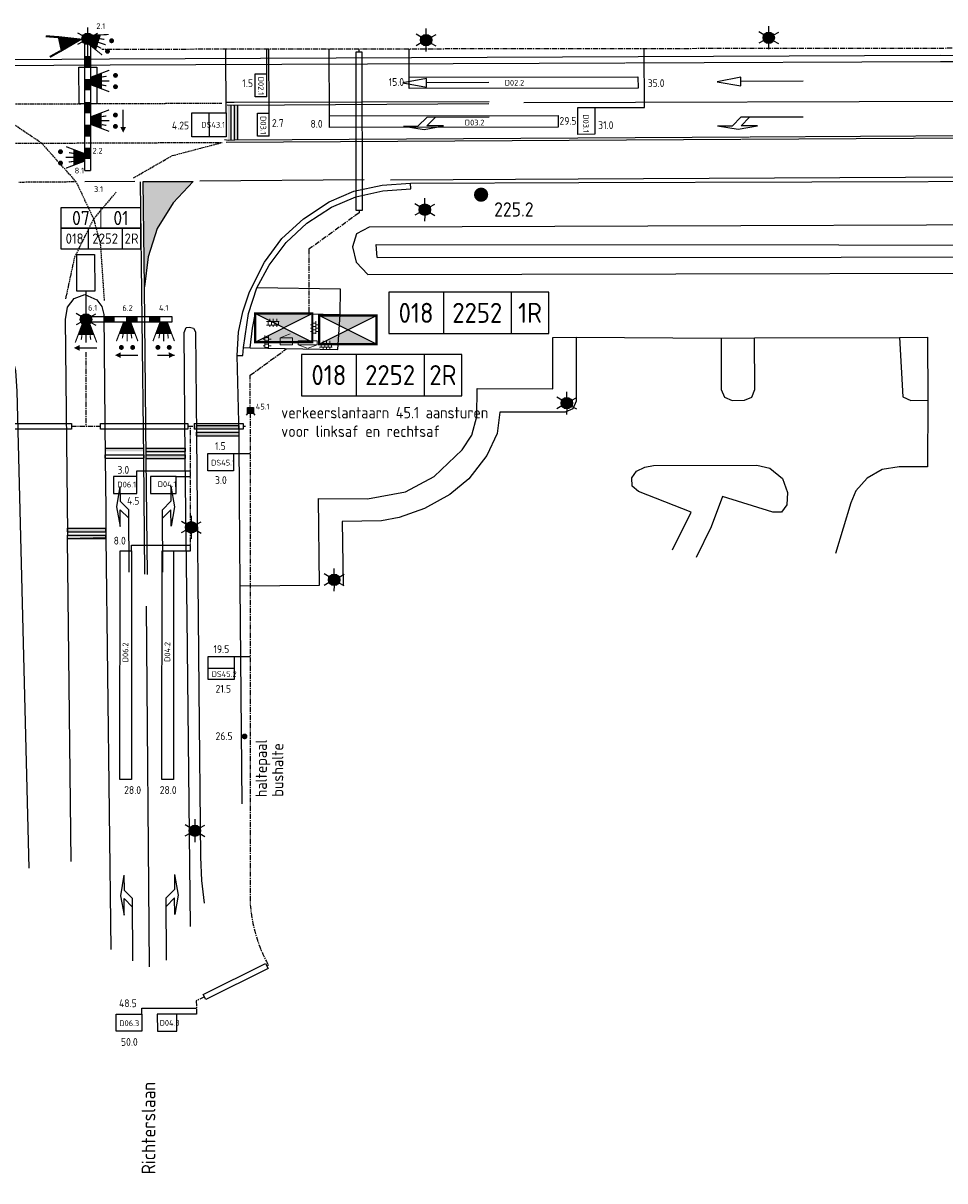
# Model space of a CAD drawing. Extents: x -244 to 1570, y 362 to 1124.
# Tile 5 of 10: x 589 to 750, y 597 to 799. Entities that reach past the tile are written whole.
import ezdxf
from ezdxf.enums import TextEntityAlignment as Align

# ---------------------------------------------------------------- set-up
doc = ezdxf.new("R2010")
doc.units = 0
doc.header["$LTSCALE"] = 0.09
doc.header["$MEASUREMENT"] = 0
for name, pattern in [('VERFSTIP', [4, 3, -1]), ('VRI', [16, 10, -2, 2, -2]), ('W41BN$0$BLOKMARK', [1000.1, 1000, -0.1]), ('W41BN$0$DRIEH-MARK', [1000.1, 1000, -0.1]), ('W41BN$0$PUNTSTUK', [1000.1, 1000, -0.1]), ('W41BN$0$VERFLIJN', [1000.1, 1000, -0.1]), ('W41BN$0$VERFSTIP', [4, 3, -1])]:
    doc.linetypes.add(name, pattern=pattern)
doc.layers.get('0').update_dxf_attribs({"linetype": 'CONTINUOUS'})
for name, color, linetype, lineweight in [('as-bs-kilometr', 7, 'CONTINUOUS', 18), ('to-xx-t25_1', 7, 'CONTINUOUS', 25), ('VRI-MEUBILAIR', 7, 'CONTINUOUS', 18)]:
    doc.layers.add(name, color=color, linetype=linetype, lineweight=lineweight)
for name, color, linetype in [('kl-bs-ovkast', 12, 'CONTINUOUS'), ('kl-bs-vrikabel', 30, 'VRI'), ('kl-bs-vrikast', 34, 'CONTINUOUS'), ('kl-bs-vrilus', 34, 'CONTINUOUS'), ('kl-bs-vrimast', 34, 'CONTINUOUS'), ('kl-bs-vrimeubilair', 34, 'CONTINUOUS'), ('kl-bs-vrimntlbuis', 34, 'CONTINUOUS'), ('VRI-VLOERSCHILDERING', 7, 'CONTINUOUS')]:
    doc.layers.add(name, color=color, linetype=linetype)
doc.styles.add('ISO25', font='ISO.shx', dxfattribs={"height": 2})
doc.styles.add('rtw_iso', font='isocp2.shx')

# ---------------------------------------------------------------- blocks, each defined once
blk = doc.blocks.new('DUBBELROOD')
h = blk.add_hatch(color=256)
edge = h.paths.add_edge_path()
edge.add_arc((-0.4, -0.34), 0.216, 0, 360)
h = blk.add_hatch(color=256)
edge = h.paths.add_edge_path()
edge.add_arc((-0.4, -1.33), 0.216, 0, 360)
blk = doc.blocks.new('300')
at = {"flags": 128}
blk.add_lwpolyline([(0, 0, 0.75, 1.5, 0), (0, -1, 1.5, 1.5, 0)], format="xyseb", dxfattribs=at)
at = {"const_width": 0.1, "flags": 128}
for points in [[(-0.69, -0.98), (-0.94, -1.64)], [(-0.35, -1), (-0.42, -1.39)], [(0, -1), (0, -1.66)], [(0.35, -1), (0.41, -1.4)], [(0.69, -0.98), (0.94, -1.64)]]:
    blk.add_lwpolyline(points, dxfattribs=at)
blk = doc.blocks.new('UITH7_5')
at = {"color": 7}
for p, q in [((0.5, 0.25), (0.27, 0.25)), ((0.5, 0.25), (7.5, 0.25)), ((7.5, 0.25), (7.5, -0.25)), ((0.5, -0.25), (0.27, -0.25)), ((7.5, -0.25), (0.5, -0.25))]:
    blk.add_line(p, q, dxfattribs=at)
blk.add_circle((0, 0), 0.375, dxfattribs=at)
for points in [[(1.5, -0.25), (2.5, -0.25), (1.5, 0.25), (2.5, 0.25)], [(3.5, -0.25), (4.5, -0.25), (3.5, 0.25), (4.5, 0.25)], [(5.5, -0.25), (6.5, -0.25), (5.5, 0.25), (6.5, 0.25)]]:
    blk.add_solid(points, dxfattribs=at)
blk = doc.blocks.new('UITH11_5')
at = {"color": 7}
for p, q in [((908.89, 196.15), (908.89, 196.38)), ((909.39, 196.15), (909.39, 196.38)), ((908.89, 185.15), (908.89, 196.15)), ((909.39, 196.15), (909.39, 185.15)), ((908.89, 188.15), (908.89, 189.15)), ((909.39, 189.15), (909.39, 188.15)), ((909.39, 188.15), (908.89, 188.15)), ((908.89, 185.15), (909.39, 185.15))]:
    blk.add_line(p, q, dxfattribs=at)
blk.add_circle((909.14, 196.65), 0.375, dxfattribs=at)
for points in [[(908.89, 195.15), (908.89, 194.15), (909.39, 195.15), (909.39, 194.15)], [(908.89, 193.15), (908.89, 192.15), (909.39, 193.15), (909.39, 192.15)], [(908.89, 191.15), (908.89, 190.15), (909.39, 191.15), (909.39, 190.15)], [(908.89, 189.15), (908.89, 188.15), (909.39, 189.15), (909.39, 188.15)], [(908.89, 187.15), (908.89, 186.15), (909.39, 187.15), (909.39, 186.15)]]:
    blk.add_solid(points, dxfattribs=at)
blk = doc.blocks.new('BUS')
at = {"layer": 'kl-bs-vrimeubilair'}
for p, q in [((0.7, 0.35), (0.9, 0.5)), ((0.9, 0), (0.7, 0)), ((0.7, -0.35), (0.9, -0.5))]:
    blk.add_line(p, q, dxfattribs=at)
blk.add_lwpolyline([(0, 0.35), (0.7, 0.35), (0.7, -0.35), (0, -0.35)], close=True, dxfattribs=at)
blk.add_solid([(0, 0.35), (0.7, 0.35), (0, -0.35), (0.7, -0.35)], dxfattribs=at)
blk = doc.blocks.new('*X8')
at = {"color": 0}
for p, q in [((237869.038, 446964), (237869.927, 446964)), ((237869.038, 446963.76), (237869.927, 446963.76)), ((237869.16, 446963.76), (237869.16, 446964)), ((237869.28, 446964), (237869.28, 446964.202)), ((237869.28, 446963.627), (237869.28, 446963.76)), ((237869.4, 446963.76), (237869.4, 446964)), ((237869.52, 446964), (237869.52, 446964.202)), ((237869.52, 446963.627), (237869.52, 446963.76)), ((237869.64, 446963.76), (237869.64, 446964)), ((237869.76, 446964), (237869.76, 446964.202)), ((237869.76, 446963.627), (237869.76, 446963.76)), ((237869.88, 446963.76), (237869.88, 446964))]:
    blk.add_line(p, q, dxfattribs=at)
blk = doc.blocks.new('W41BN$0$PIJLL', base_point=(0, 0, -0.1))
at = {"color": 0}
for p, q in [((5.7, 1.05), (4, 0.75)), ((7.5, 0.75), (5.7, 1.05)), ((0, 0), (5.45, 0)), ((4, 0.75), (5.45, 0.75)), ((5.45, 0.75), (4.7, 0)), ((6.2, 0.75), (5.45, 0)), ((7.5, 0.75), (6.2, 0.75))]:
    blk.add_line(p, q, dxfattribs=at)
blk = doc.blocks.new('W41BN$0$PIJLR', base_point=(0, 0, -0.1))
at = {"color": 0}
for p, q in [((0, 0), (5.45, 0)), ((5.45, -0.75), (4.7, 0)), ((6.2, -0.75), (5.45, 0)), ((4, -0.75), (5.45, -0.75)), ((5.7, -1.05), (4, -0.75)), ((7.5, -0.75), (5.7, -1.05)), ((7.5, -0.75), (6.2, -0.75))]:
    blk.add_line(p, q, dxfattribs=at)
blk = doc.blocks.new('OV-MAST')
at = {"linetype": 'Continuous'}
blk.add_hatch(color=1, dxfattribs=at).paths.add_polyline_path([(897.09, 428.63, 1), (898.09, 428.63, 1)])
at = {"color": 1, "linetype": 'Continuous'}
for p, q in [((897.16, 428.88, 20.22), (896.72, 429.13, 20.22)), ((897.59, 429.13, 20.22), (897.59, 429.63, 20.22)), ((898.02, 428.88, 20.22), (898.46, 429.13, 20.22)), ((897.16, 428.38, 20.22), (896.72, 428.13, 20.22)), ((897.59, 428.13, 20.22), (897.59, 427.63, 20.22)), ((898.02, 428.38, 20.22), (898.46, 428.13, 20.22))]:
    blk.add_line(p, q, dxfattribs=at)
blk.add_circle((897.59, 428.63, 20.22), 0.5, dxfattribs=at)
blk = doc.blocks.new('W41BN$0$PIJL', base_point=(0, 0, -0.1))
at = {"color": 0}
for p, q in [((0, 0), (5.45, 0)), ((7.5, 0), (5.45, 0.375)), ((5.45, 0.375), (5.45, -0.375)), ((5.45, -0.375), (7.5, 0))]:
    blk.add_line(p, q, dxfattribs=at)
blk = doc.blocks.new('ONDERGROND')
blk.add_hatch(color=253).paths.add_polyline_path([(195.24, 56.76), (195.04, 75.2), (203.75, 75.2), (200.27, 71.46), (197.49, 66.97), (195.89, 62.06)])
at = {"layer": 'as-bs-kilometr'}
blk.add_hatch(color=256, dxfattribs=at).paths.add_polyline_path([(252.87, 72.9, 1), (255.37, 72.9, 1)])
at = {"color": 1, "linetype": 'Continuous'}
for p, q in [((185.33, 101.14, -279.46), (185.34, 102.14, -279.46)), ((184.44, 99.65, -279.46), (183.57, 99.16, -279.46)), ((184.46, 100.65, -279.46), (183.6, 101.16, -279.46)), ((186.18, 99.63, -279.46), (187.03, 99.12, -279.46)), ((186.19, 100.63, -279.46), (187.06, 101.12, -279.46)), ((185.3, 99.14, -279.46), (185.29, 98.14, -279.46)), ((185.05, 52.09, -278.6), (185.06, 53.09, -278.6)), ((184.16, 50.6, -278.6), (183.29, 50.12, -278.6)), ((184.18, 51.6, -278.6), (183.32, 52.12, -278.6)), ((185.91, 51.58, -278.6), (186.78, 52.07, -278.6)), ((185.02, 50.09, -278.6), (185.01, 49.09, -278.6)), ((185.89, 50.58, -278.6), (186.75, 50.07, -278.6))]:
    blk.add_line(p, q, dxfattribs=at)
at = {"color": 253}
blk.add_line((232.8, 69.75, 998.15), (232.8, 69.75, 998.15), dxfattribs=at)
for points in [[(-219.66, 93.38, -279.44), (-71.81, 94.75, -279.42), (31.26, 95.56, -279.47), (189.12, 96.66, -279.5), (334.39, 97.29, -279.47), (543.88, 97.08, -279.52), (626.49, 96.73, -279.56)], [(241.75, 74.89, -279.55), (271.19, 75.04, -279.6), (352.71, 75.25, -279.67), (390.46, 75.63, -279.63), (448.49, 77.66, -279.6), (533.29, 80.16, -279.55), (551.21, 80.45, -279.49), (568.66, 80.89, -279.53), (600.37, 81.25, -279.53)], [(211.46, 44.8, -280.02), (211.69, 48.84, -280.05), (212.43, 52.44, -280), (213.6, 55.94, -279.94), (216.23, 61.11, -279.85), (219.3, 65.23, -279.79), (223.05, 68.7, -279.76), (227.55, 71.64, -279.66), (231.89, 73.49, -279.61), (236.83, 74.54, -279.57), (241.75, 74.89, -279.55)], [(214.93, 56.63, -279.83), (217.07, 60.58, -279.74), (220.02, 64.53, -279.67), (223.65, 67.94, -279.64), (227.99, 70.7, -279.54), (232.23, 72.55, -279.51), (236.95, 73.6, -279.47), (241.83, 73.9, -279.44), (241.75, 74.89, -279.55)], [(655.31, 66.87, -280.45), (533.02, 67.5, -280.28), (439.35, 68.22, -280.01), (396.98, 67.81, -280), (234.57, 67.23, -279.99), (232.34, 66.08, -279.94), (231.61, 63.81, -280.13), (232.28, 61.1, -280.12), (234.3, 58.97, -280.02)], [(235.93, 61.89, -281.99), (235.77, 64.2, -281.8), (397.58, 64.05, -282.28), (438.83, 64.06, -282.38), (532.89, 63.72, -282.32), (542.92, 63.5, -282.14), (531.33, 61.89, -282.51)], [(235.93, 61.89, -281.99), (398.21, 62.01, -282.03), (396.5, 24.34, -281.97)], [(234.3, 58.97, -280.02), (395.84, 59.31, -280.59), (394.94, 24.5, -280.75)], [(181.82, 12.78, -279.29), (181.86, 13.69, -279.29), (181.44, 51.07, -279.31), (181.79, 53.26, -279.31), (182.96, 54.77, -279.33), (184.8, 55.47, -279.35), (186.95, 54.53, -279.37), (187.82, 53.35, -279.36), (188.16, 51.96, -279.34), (188.39, 26.81, -279.36), (188.48, 17.89, -279.33), (188.52, 12.97, -279.3)], [(212.56, 46.16, -279.87), (213.43, 52.14, -279.89), (214.93, 56.63, -279.83)], [(213.72, 46.15, -279.83), (229.07, 45.86, -279.63), (229.49, 51.94, -279.63), (229.53, 56.36, -279.72), (214.93, 56.63, -279.83)], [(213.72, 46.15, -279.83), (214.12, 49.56, -279.86), (214.67, 52.23, -279.81), (229.49, 51.94, -279.63)], [(203.28, -55.04, -279.46), (202.7, -1.02, -279.59), (202.39, 26.9, -279.65), (202.17, 48.82, -279.66), (202.56, 49.65, -279.7), (203.16, 49.74, -279.69), (203.85, 49.54, -279.67), (204.18, 48.91, -279.68), (204.35, 30.76, -279.69), (204.76, -13.65, -279.58), (205.07, -42.93, -279.54), (205.21, -46.98, -279.53), (205.69, -50.95, -279.53)], [(212.02, 4.52, -279.81), (225.86, 4.61, -279.5), (225.67, 19.81, -279.39), (234.28, 19.72, -279.3), (240.93, 20.97, -279.27), (245.94, 23.61, -279.31), (250.84, 28.27, -279.33), (252.52, 30.84, -279.33), (253.36, 34.1, -279.32), (253.41, 39.02, -279.33), (266.65, 38.97, -279.46), (266.69, 47.95, -279.36), (270.74, 47.97, -279.52), (296.08, 47.82, -279.48), (301.95, 47.88, -279.48), (327.27, 47.92, -279.48), (332.18, 47.99, -279.49), (332.23, 36.95, -279.58), (332.19, 25.34, -279.57), (327.22, 25.3, -279.59), (324.24, 24.84, -279.61), (321.66, 23.34, -279.62), (319.65, 21.14, -279.63), (318.76, 19, -279.65), (316.08, 10.18, -279.67)], [(270.74, 47.97, -279.52), (270.76, 36.8, -279.65), (270.19, 35.44, -279.66), (268.82, 34.87, -279.64), (257.42, 34.89, -279.42), (256.91, 31.17, -279.43), (255.12, 27.28, -279.44), (251.95, 23.24, -279.43), (248.66, 20.48, -279.41), (244.24, 18.03, -279.44), (239.78, 16.45, -279.44), (236.68, 15.87, -279.42), (229.85, 15.76, -279.47), (230.03, 4.65, -279.67)], [(296.08, 47.82, -279.48), (296.12, 38.86, -279.64), (296.7, 37.51, -279.66), (298.05, 36.92, -279.67), (300.16, 36.95, -279.67), (301.49, 37.5, -279.65), (301.99, 38.83, -279.62), (301.95, 47.88, -279.48)], [(327.27, 47.92, -279.48), (327.86, 37.55, -279.65), (329.25, 36.94, -279.62), (332.23, 36.95, -279.58)], [(211.46, 44.8, -280.02), (212.47, 44.8, -279.86), (212.56, 46.16, -279.87)], [(212.02, 4.52, -279.81), (211.9, 19.91, -279.89), (211.79, 30.8, -279.88), (211.46, 44.8, -280.02)], [(212.56, 46.16, -279.87), (213.72, 46.15, -279.83)], [(287.59, 10.79, -279.44), (290.87, 17.41, -279.44), (281.63, 20.99, -279.62), (280.55, 21.93, -279.64), (280.49, 23.42, -279.64), (281.29, 24.58, -279.62), (282.74, 25.25, -279.6), (284.28, 25.53, -279.58), (302.32, 25.59, -279.55), (304.6, 25.06, -279.6), (306.8, 23.29, -279.61), (307.72, 20.86, -279.63), (307.57, 18.65, -279.65), (306.63, 17.4, -279.63), (305.16, 17.37, -279.59), (296.31, 20.12, -279.44), (294.33, 14.83, -279.45), (291.76, 9.49, -279.43)], [(181.82, 12.78, -279.29), (188.52, 12.97, -279.3)], [(182.42, -43.71, -279.24), (181.82, 12.78, -279.29)], [(188.52, 12.97, -279.3), (189.35, -59.06, -279.22)], [(212.36, -33.61, -279.71), (212.02, 4.52, -279.81)]]:
    blk.add_polyline3d(points, dxfattribs=at)
at = {"color": 253, "linetype": 'W41BN$0$VERFLIJN'}
for points in [[(-219.66, 92.56, -279.39), (-71.91, 93.84, -279.4), (31.31, 94.62, -279.45), (189.25, 95.63, -279.47), (334.46, 96.16, -279.44), (543.91, 96.22, -279.51), (626.6, 95.85, -279.56)], [(255.55, 89.13, -279.28), (210.94, 89, -279.31), (209.67, 88.99, -279.32)], [(255.5, 88.77, -279.28), (210.83, 88.52, -279.32), (209.71, 88.57, -279.32)], [(209.24, 82.53, -279.49), (209.95, 82.44, -279.48), (211.06, 82.49, -279.47), (360.75, 83.4, -279.49), (402.5, 83.97, -279.47)], [(209.56, 82.09, -279.48), (360.03, 82.93, -279.5), (406.6, 83.63, -279.48)], [(238.28, 75.47, -279.63), (271.08, 75.66, -279.59), (352.81, 76.1, -279.65), (390.45, 76.4, -279.61), (448.44, 78.31, -279.59), (533.76, 81.48, -279.51), (551.1, 82.16, -279.49), (564.13, 82.37, -279.51), (600.35, 82.13, -279.51)], [(-219.66, 78.83, -279.4), (-121.93, 76, -279.49), (-105.75, 75.25, -279.54), (-98.33, 74.55, -279.58), (-41.92, 68.04, -279.73), (-32.94, 67.07, -279.74), (-26.68, 66.81, -279.75), (140.37, 68.19, -279.75), (148.52, 67.76, -279.74), (154.21, 65.97, -279.75), (155.25, 65.51, -279.75), (161.82, 61.6, -279.72), (167.29, 55.98, -279.73), (170.97, 49.48, -279.73), (172.7, 42.13, -279.77), (172.92, 38.57, -279.8), (175.01, -44.87, -279.63)], [(195.3, 6.54, -279.68), (195.17, 26.87, -279.71), (194.59, 75.16, -279.53)], [(195.81, 6.49, -279.69), (195.58, 26.8, -279.72), (195.24, 56.76, -279.69)]]:
    blk.add_polyline3d(points, dxfattribs=at)
at = {"color": 253, "linetype": 'W41BN$0$BLOKMARK'}
for points in [[(462.76, 89.35, -279.35), (340.18, 89.2, -279.33), (261.58, 88.98, -279.28)], [(196.15, -62.08, -279.58), (195.59, 0.93, -279.66)]]:
    blk.add_polyline3d(points, dxfattribs=at)
at = {"color": 253, "linetype": 'W41BN$0$VERFSTIP'}
for points in [[(158.99, 88.71, -279.29), (208.77, 88.91, -279.32)], [(188.27, 54.37, -279.59), (187.58, 64.49, -279.58), (186.39, 68.66, -279.56), (183.34, 75.13, -279.51), (177.28, 81.91, -279.46), (171.44, 85.82, -279.36), (164.83, 88.19, -279.3)], [(159, 81.85, -279.45), (177.28, 81.91, -279.46), (208.87, 82.04, -279.48)], [(193.33, 75.83, -279.51), (200.12, 79.73, -279.49), (208.87, 82.04, -279.48)], [(183.34, 75.13, -279.51), (173.26, 75.05, -279.53)], [(181.51, 54.69, -279.57), (183.09, 62.03, -279.58), (186.39, 68.66, -279.56), (190.33, 73.36, -279.53)]]:
    blk.add_polyline3d(points, dxfattribs=at)
at = {"color": 253, "linetype": 'W41BN$0$DRIEH-MARK'}
for points in [[(184.81, 75.18, -279.51), (193.56, 75.25, -279.53)], [(204.91, 75.3, -279.54), (233.65, 75.54, -279.63)]]:
    blk.add_polyline3d(points, dxfattribs=at)
at = {"color": 253, "linetype": 'W41BN$0$PUNTSTUK'}
blk.add_polyline3d([(195.24, 56.76, -279.69), (195.04, 75.2, -279.53), (203.75, 75.2, -279.54), (200.27, 71.46, -279.58), (197.49, 66.97, -279.63), (195.89, 62.06, -279.66), (195.24, 56.76, -279.69)], close=True, dxfattribs=at)
at = {"color": 1, "linetype": 'Continuous'}
for centre in [(185.32, 100.14, -279.46), (185.04, 51.09, -278.6)]:
    blk.add_circle(centre, 1, dxfattribs=at)
at = {"color": 253, "zscale": 2}
for name, p, xscale, yscale, rotation in [('OV-MAST', (-1562.48, -732.17, -319.94), 2.000000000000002, 1.999999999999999, 359.1995546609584), ('OV-MAST', (-1502.56, -731.76, -320.05), 2.000000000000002, 1.999999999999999, 359.1995546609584), ('W41BN$0$PIJL', (255.46, 92.52, -279.34), 1.999999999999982, 2, 180.3471405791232), ('W41BN$0$PIJL', (310.42, 92.75, -279.38), 2.000000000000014, 2, 180.3523544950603), ('W41BN$0$PIJLL', (255.53, 86.47, -279.33), 1.999999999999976, 2, 180.2618271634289), ('W41BN$0$PIJLL', (310.47, 86.47, -279.4), 2.000000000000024, 1.999999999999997, 180.1821860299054), ('OV-MAST', (-1562.7, -761.82, -319.86), 2.000000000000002, 1.999999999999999, 359.1995546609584), ('OV-MAST', (-1537.88, -795.64, -319.66), 2.000000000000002, 1.999999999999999, 359.1995546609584), ('W41BN$0$PIJLL', (192.6, 6.92, -279.62), 1.999999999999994, 2, 90.53570211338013), ('W41BN$0$PIJLR', (198.46, 6.92, -279.74), 1.999999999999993, 2, 90.36243967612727), ('OV-MAST', (-1603.54, -817.35, -319.7), 2.000000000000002, 1.999999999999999, 359.1995546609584), ('OV-MAST', (-1578.56, -826.53, -319.75), 2.000000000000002, 1.999999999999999, 359.1995546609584), ('OV-MAST', (-1602.9, -870.4, -319.69), 2.000000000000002, 1.999999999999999, 359.1995546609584), ('W41BN$0$PIJLL', (193.23, -61.07, -279.52), 2.000000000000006, 2, 90.23243555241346), ('W41BN$0$PIJLR', (199.09, -60.96, -279.62), 2.000000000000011, 1.999999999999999, 90.28148073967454)]:
    blk.add_blockref(name, p, dxfattribs=dict(at, xscale=xscale, yscale=yscale, rotation=rotation))
at = {"layer": 'as-bs-kilometr', "style": 'ISO25'}
blk.add_text('225.2', height=2.5, dxfattribs=at).set_placement((256.4, 68.32, 958.18), align=Align.BOTTOM_LEFT)
blk = doc.blocks.new('VKin-mtr')
at = {"linetype": 'Continuous'}
h = blk.add_hatch(color=0, dxfattribs=at)
h.paths.add_polyline_path([(2.5, 0), (0, 5), (0, -5)])
h.paths.add_polyline_path([(5, 5), (2.5, 0), (5, -5)])
at = {"color": 0, "linetype": 'Continuous'}
for p, q in [((5, -5), (0, 5)), ((5, 5), (0, -5))]:
    blk.add_line(p, q, dxfattribs=at)
at = {"color": 0, "linetype": 'Continuous', "const_width": 0.4}
blk.add_lwpolyline([(5, 5), (5, -5), (0, -5), (0, 5)], close=True, dxfattribs=at)
blk = doc.blocks.new('kastnr')
for p, q in [((-4.44, 0), (-4.44, -7.2)), ((7.41, 0), (7.41, -7.2))]:
    blk.add_line(p, q)
blk.add_lwpolyline([(-14, -7.2), (14, -7.2), (14, 0), (-14, 0)], close=True)
at = {"style": 'rtw_iso'}
for tag, p in [('WEGNR', (-9.22, -3.6)), ('HECTOMETR', (1.48, -3.6)), ('VOLGNR', (10.71, -3.6))]:
    blk.add_attdef(tag, text='', height=3.5, dxfattribs=at).set_placement(p, align=Align.MIDDLE_CENTER)
blk = doc.blocks.new('SOX_135W')
blk.add_line((0, 2.48), (0, 0.96))
blk.add_lwpolyline([(-0.78, 2.48), (-0.78, 5.68), (0.78, 5.68), (0.78, 2.48)], close=True)
blk = doc.blocks.new('alu_10m')
blk.add_hatch(color=256).paths.add_polyline_path([(0.96, 0, 1), (-0.96, 0, 1)])
blk.add_circle((0, 0), 0.958)
blk = doc.blocks.new('ltmastnr')
at = {"lineweight": 18}
blk.add_line((0, 7.2), (0, 3.6), dxfattribs=at)
for p, q in [((-2.22, 3.6), (-2.22, 0)), ((3.71, 3.6), (3.71, 0))]:
    blk.add_line(p, q)
for points in [[(-7, 3.6), (7, 3.6), (7, 7.2), (-7, 7.2)], [(-7, 0), (7, 0), (7, 3.6), (-7, 3.6)]]:
    blk.add_lwpolyline(points, close=True)
at = {"lineweight": 18, "style": 'rtw_iso'}
for tag, p in [('GROEPNR', (-3.5, 5.4)), ('MASTNR', (3.5, 5.4))]:
    blk.add_attdef(tag, text='', height=2.5, dxfattribs=at).set_placement(p, align=Align.MIDDLE_CENTER)
at = {"style": 'rtw_iso'}
for tag, p in [('WEGNR', (-4.61, 1.8)), ('HECTOMETR', (0.74, 1.8)), ('VOLGNR', (5.35, 1.8))]:
    blk.add_attdef(tag, text='', height=1.8, dxfattribs=at).set_placement(p, align=Align.MIDDLE_CENTER)

msp = doc.modelspace()

# ---------------------------------------------------------------- hatches: boundary and pattern name
at = {"layer": 'VRI-VLOERSCHILDERING'}
for points in [[(624.63, 778.48), (625.23, 778.48), (625.23, 784.59), (624.63, 784.59)], [(625.83, 778.54), (626.43, 778.54), (626.43, 784.57), (625.83, 784.58)], [(626.61, 728.6), (626.61, 728), (619.19, 728), (619.19, 728.6)], [(626.61, 727.4), (626.61, 726.8), (619.19, 726.8), (619.19, 727.4)]]:
    msp.add_hatch(color=256, dxfattribs=at).paths.add_polyline_path(points)
h = msp.add_hatch(color=256, dxfattribs=at)
h.paths.add_polyline_path([(603.2, 724.65), (610, 724.65), (610, 724.05), (603.2, 724.05)])
edge = h.paths.add_edge_path(flags=16)
edge.add_line((603.2, 724.05), (603.2, 724.65))
h = msp.add_hatch(color=256, dxfattribs=at)
h.paths.add_polyline_path([(610.41, 724.64), (617.22, 724.64), (617.22, 724.04), (610.41, 724.04)], flags=0)
h.paths.add_polyline_path([(610.41, 724.64), (617.22, 724.64), (617.22, 724.04), (610.41, 724.04)])
h.paths.add_polyline_path([(610.41, 724.64), (617.22, 724.64), (617.22, 724.04), (610.41, 724.04)], flags=16)
h.paths.add_polyline_path([(610.41, 724.64), (617.22, 724.64), (617.22, 724.04), (610.41, 724.04)], flags=0)
h.paths.add_polyline_path([(610.41, 724.64), (617.22, 724.64), (617.22, 724.04), (610.41, 724.04)], flags=0)
h.paths.add_polyline_path([(610.41, 724.64), (617.22, 724.64), (617.22, 724.04), (610.41, 724.04)], flags=0)
h.paths.add_polyline_path([(610.41, 724.64), (617.22, 724.64), (617.22, 724.04), (610.41, 724.04)], flags=0)
edge = h.paths.add_edge_path(flags=0)
edge.add_line((610.41, 724.04), (610.41, 724.64))
h = msp.add_hatch(color=256, dxfattribs=at)
h.paths.add_polyline_path([(603.2, 723.45), (610, 723.45), (610, 722.85), (603.2, 722.85)])
h.paths.add_polyline_path([(603.2, 723.45), (610, 723.45), (610, 722.85), (603.2, 722.85)], flags=0)
h.paths.add_polyline_path([(603.2, 723.45), (610, 723.45), (610, 722.85), (603.2, 722.85)], flags=16)
h.paths.add_polyline_path([(603.2, 723.45), (610, 723.45), (610, 722.85), (603.2, 722.85)], flags=0)
h.paths.add_polyline_path([(603.2, 723.45), (610, 723.45), (610, 722.85), (603.2, 722.85)], flags=0)
h.paths.add_polyline_path([(603.2, 723.45), (610, 723.45), (610, 722.85), (603.2, 722.85)], flags=0)
h.paths.add_polyline_path([(603.2, 723.45), (610, 723.45), (610, 722.85), (603.2, 722.85)], flags=0)
h.paths.add_polyline_path([(603.2, 723.45), (610, 723.45), (610, 722.85), (603.2, 722.85)], flags=0)
edge = h.paths.add_edge_path(flags=0)
edge.add_line((603.2, 722.85), (603.2, 723.45))
h = msp.add_hatch(color=256, dxfattribs=at)
h.paths.add_polyline_path([(610.41, 723.44), (617.22, 723.44), (617.22, 722.84), (610.41, 722.84)], flags=0)
h.paths.add_polyline_path([(610.41, 723.44), (617.22, 723.44), (617.22, 722.84), (610.41, 722.84)])
h.paths.add_polyline_path([(610.41, 723.44), (617.22, 723.44), (617.22, 722.84), (610.41, 722.84)], flags=16)
h.paths.add_polyline_path([(610.41, 723.44), (617.22, 723.44), (617.22, 722.84), (610.41, 722.84)], flags=0)
h.paths.add_polyline_path([(610.41, 723.44), (617.22, 723.44), (617.22, 722.84), (610.41, 722.84)], flags=0)
h.paths.add_polyline_path([(610.41, 723.44), (617.22, 723.44), (617.22, 722.84), (610.41, 722.84)], flags=0)
h.paths.add_polyline_path([(610.41, 723.44), (617.22, 723.44), (617.22, 722.84), (610.41, 722.84)], flags=0)
edge = h.paths.add_edge_path(flags=0)
edge.add_line((610.41, 722.84), (610.41, 723.44))
h = msp.add_hatch(color=256, dxfattribs=at)
h.paths.add_polyline_path([(603.35, 710.02), (603.35, 710.62), (596.65, 710.62), (596.65, 710.02)], flags=0)
h.paths.add_polyline_path([(603.35, 710.02), (603.35, 710.62), (596.65, 710.62), (596.65, 710.02)])
h.paths.add_polyline_path([(603.35, 710.02), (603.35, 710.62), (596.65, 710.62), (596.65, 710.02)], flags=16)
h.paths.add_polyline_path([(603.35, 710.02), (603.35, 710.62), (596.65, 710.62), (596.65, 710.02)], flags=0)
h.paths.add_polyline_path([(603.35, 710.02), (603.35, 710.62), (596.65, 710.62), (596.65, 710.02)], flags=0)
h.paths.add_polyline_path([(603.35, 710.02), (603.35, 710.62), (596.65, 710.62), (596.65, 710.02)], flags=0)
h.paths.add_polyline_path([(603.35, 710.02), (603.35, 710.62), (596.65, 710.62), (596.65, 710.02)], flags=0)
edge = h.paths.add_edge_path(flags=0)
edge.add_line((596.65, 710.02), (596.65, 710.62))
h = msp.add_hatch(color=256, dxfattribs=at)
h.paths.add_polyline_path([(603.35, 708.82), (603.35, 709.42), (596.65, 709.42), (596.65, 708.82)], flags=0)
h.paths.add_polyline_path([(603.35, 708.82), (603.35, 709.42), (596.65, 709.42), (596.65, 708.82)])
h.paths.add_polyline_path([(603.35, 708.82), (603.35, 709.42), (596.65, 709.42), (596.65, 708.82)], flags=16)
h.paths.add_polyline_path([(603.35, 708.82), (603.35, 709.42), (596.65, 709.42), (596.65, 708.82)], flags=0)
h.paths.add_polyline_path([(603.35, 708.82), (603.35, 709.42), (596.65, 709.42), (596.65, 708.82)], flags=0)
h.paths.add_polyline_path([(603.35, 708.82), (603.35, 709.42), (596.65, 709.42), (596.65, 708.82)], flags=0)
h.paths.add_polyline_path([(603.35, 708.82), (603.35, 709.42), (596.65, 709.42), (596.65, 708.82)], flags=0)
edge = h.paths.add_edge_path(flags=0)
edge.add_line((596.65, 708.82), (596.65, 709.42))

# ---------------------------------------------------------------- linework, layer by layer
at = {"layer": 'kl-bs-vrikabel'}
for p, q in [((647.64, 793.92, 998.36), (647.64, 794.38, 998.36)), ((647.63, 765.78, 998.15), (638.84, 759.39, -918.26)), ((647.63, 766.15, 998.36), (647.63, 765.78, 998.36)), ((638.84, 759.39, -918.26), (638.84, 748.07, -918.26)), ((599.83, 741.41, 998.15), (599.83, 728.44, 998.15)), ((628.58, 737.38, 998.15), (634.88, 741.97, -918.26)), ((628.58, 730.85, 998.15), (628.58, 737.38, 998.15)), ((628.58, 730.85, 998.15), (628.58, 713.97, 998.15)), ((618.12, 706.69, 998.15), (618.12, 728.44, 998.15)), ((620.56, 628.69, 998.15), (619.15, 627.99, 998.15)), ((619.15, 627.99, 998.15), (619.2, 625.69, 998.15))]:
    msp.add_line(p, q, dxfattribs=at)
at = {"layer": 'kl-bs-vrikabel', "flags": 128}
for points in [[(1028.92, 794.88), (1004.33, 794.87), (1003.5, 792.94), (1001.98, 796.53), (1001.1, 794.86), (602.65, 794.33)], [(597.3, 728.44), (602.37, 728.44)]]:
    msp.add_lwpolyline(points, dxfattribs=at)
at = {"layer": 'kl-bs-vrikabel'}
for points in [[(617.65, 728.44), (618.75, 728.44)], [(627.37, 728.44), (627.73, 728.44)]]:
    msp.add_lwpolyline(points, dxfattribs=at)
at = {"layer": 'kl-bs-vrikabel', "flags": 128}
msp.add_lwpolyline([(628.58, 713.97), (628.58, 645.06, 0.111479), (631.76, 634.23), (631.49, 634.1)], format="xyb", dxfattribs=at)
at = {"layer": 'kl-bs-vrilus'}
for p, q in [((624.35, 783.25, 998.36), (624.34, 794.36, 998.36)), ((631.47, 790.05, 998.36), (631.46, 794.37, 998.36)), ((631.88, 783.18, 998.36), (631.86, 794.37, 998.36)), ((642.43, 782.71, 998.36), (642.41, 794.38, 998.36)), ((656.39, 789.49, 998.36), (656.39, 794.4, 998.36)), ((629.47, 790.05, 998.36), (631.47, 790.05, 998.36)), ((629.47, 786.05, 998.36), (629.47, 790.05, 998.36)), ((631.47, 786.05, 998.36), (631.47, 790.05, 998.36)), ((631.47, 786.05, 998.36), (629.47, 786.05, 998.36)), ((618.35, 783.23, 998.36), (624.35, 783.25, 998.36)), ((618.37, 779.04, 998.36), (618.35, 783.23, 998.36)), ((624.35, 783.25, 998.36), (624.37, 779.06, 998.36)), ((629.88, 783.18, 998.36), (631.88, 783.18, 998.36)), ((629.88, 779.18, 998.36), (629.88, 783.18, 998.36)), ((631.88, 779.18, 998.36), (631.88, 783.18, 998.36)), ((642.43, 782.71, 998.36), (682.43, 782.76, 998.36)), ((642.43, 780.71, 998.36), (642.43, 782.71, 998.36)), ((682.43, 782.76, 998.36), (682.43, 780.76, 998.36)), ((682.43, 780.76, 998.36), (642.43, 780.71, 998.36)), ((624.37, 779.06, 998.36), (618.37, 779.04, 998.36)), ((631.88, 779.18, 998.36), (629.88, 779.18, 998.36)), ((607.81, 706.69, 998.15), (607.81, 707.68, 998.15)), ((607.81, 707.68, 998.15), (618.12, 707.68, 998.15)), ((615.16, 706.68, 998.15), (618.12, 706.68, 998.15)), ((621.23, 688.17, 998.15), (625.75, 688.18, 998.15)), ((625.75, 688.18, 998.15), (625.76, 684.18, 998.15)), ((621.24, 684.17, 998.15), (621.23, 688.17, 998.15)), ((621.24, 686.17, 998.15), (625.76, 686.18, 998.15)), ((625.76, 684.18, 998.15), (621.24, 684.17, 998.15)), ((619.2, 625.69, 998.15), (615.74, 625.68, 998.15))]:
    msp.add_line(p, q, dxfattribs=at)
for points in [[(688.86, 784.2), (697.5, 784.2), (697.48, 794.45)], [(621.35, 783.24), (621.39, 779.21)], [(625.66, 723.69), (628.58, 723.69)], [(608.75, 719.68), (608.75, 720.68), (618.12, 720.68)], [(615.65, 719.68), (618.12, 719.68)], [(625.75, 688.18), (628.58, 688.18)], [(609.61, 625.69), (609.61, 626.69), (619.18, 626.69)]]:
    msp.add_lwpolyline(points, dxfattribs=at)
for points in [[(656.39, 789.49), (696.39, 789.54), (696.4, 787.54), (656.4, 787.49)], [(685.86, 784.19), (688.86, 784.2), (688.87, 779.5), (685.87, 779.49)], [(621.14, 723.68), (625.66, 723.69), (625.66, 720.66), (621.14, 720.65)], [(604.65, 719.68), (604.65, 716.68), (608.76, 716.68), (608.75, 719.68)], [(611.15, 719.68), (611.15, 716.68), (615.65, 716.68), (615.65, 719.68)], [(605.81, 706.69), (607.81, 706.69), (607.8, 666.69), (605.8, 666.69)], [(613.16, 706.69), (615.16, 706.68), (615.14, 666.68), (613.14, 666.69)], [(605.15, 625.69), (609.61, 625.69), (609.63, 622.69), (605.16, 622.69)], [(615.74, 625.68), (612.33, 625.69), (612.34, 622.69), (615.76, 622.68)]]:
    msp.add_lwpolyline(points, close=True, dxfattribs=at)
at = {"layer": 'kl-bs-vrimeubilair'}
for p, q in [((606.36, 780.78, -918.24), (606.36, 783.78, -918.24)), ((598.76, 742.15, -917.39), (601.76, 742.15, -917.39)), ((605.95, 740.88, -1556.18), (608.95, 740.88, -1556.18)), ((612.35, 740.89, -1556.18), (615.35, 740.89, -1556.18))]:
    msp.add_line(p, q, dxfattribs=at)
at = {"layer": 'kl-bs-vrimeubilair', "elevation": -279.46}
msp.add_lwpolyline([(599.4, 796.18, 0, 2.87, 0), (595.18, 795.28, 2.87, 2.87, 0)], format="xyseb", dxfattribs=at)
at = {"layer": 'kl-bs-vrimeubilair', "const_width": 0.358, "elevation": -279.46}
for points in [[(594.97, 796.48), (592.83, 796.65)], [(595.44, 794.08), (593.53, 793.01)]]:
    msp.add_lwpolyline(points, dxfattribs=at)
at = {"layer": 'kl-bs-vrimeubilair', "flags": 128}
for points, elevation in [([(606.36, 779.78, 0, 1, 0), (606.36, 780.78, 1, 1, 0)], -918.24), ([(597.76, 742.15, 0, 1, 0), (598.76, 742.15, 1, 1, 0)], -917.39), ([(604.95, 740.88, 0, 1, 0), (605.95, 740.88, 1, 1, 0)], -1556.18), ([(615.35, 740.89, 0, 1, 0), (614.35, 740.88, 1, 1, 0)], -1556.18)]:
    msp.add_lwpolyline(points, format="xyseb", dxfattribs=dict(at, elevation=elevation))
at = {"layer": 'kl-bs-vrimeubilair', "linetype": 'Continuous', "const_width": 0.5}
msp.add_lwpolyline([(627.6, 674.48, 1), (627.6, 673.98, 1)], format="xyb", close=True, dxfattribs=at)
at = {"layer": 'kl-bs-vrimntlbuis'}
for p, q in [((602.37, 728.95, 998.15), (617.65, 728.94, 998.15)), ((602.37, 727.95, 998.15), (602.37, 728.95, 998.15)), ((617.65, 728.94, 998.15), (617.65, 727.94, 998.15)), ((618.75, 728.94, 998.15), (618.75, 727.94, 998.15)), ((618.75, 728.94, 998.15), (627.37, 728.94, 998.15)), ((627.37, 728.94, 998.15), (627.37, 727.94, 998.15)), ((617.65, 727.94, 998.15), (602.37, 727.95, 998.15)), ((627.37, 727.94, 998.15), (618.75, 727.94, 998.15))]:
    msp.add_line(p, q, dxfattribs=at)
for points in [[(647.13, 766.15), (647.12, 793.92), (648.12, 793.92), (648.13, 766.15)], [(585.09, 727.94), (585.09, 728.95), (597.3, 728.94), (597.3, 727.94)], [(620.79, 628.22), (620.34, 629.12), (631.28, 634.54), (631.72, 633.64)]]:
    msp.add_lwpolyline(points, close=True, dxfattribs=at)
at = {"layer": 'VRI-MEUBILAIR'}
for p, q in [((633.81, 743.9, 998.06), (635.58, 744.6, 998.06)), ((633.81, 743.9, 998.06), (633.81, 742.67, 998.06)), ((635.98, 743.9, 998.06), (633.81, 743.9, 998.06)), ((635.98, 742.67, 998.06), (635.98, 743.9, 998.06)), ((636.98, 742.67, 998.06), (636.98, 743.37, 998.06)), ((636.98, 743.37, 998.06), (640.28, 743.37, 998.06)), ((640.28, 742.67, 998.06), (640.28, 743.37, 998.06)), ((633.81, 742.67, 998.06), (635.98, 742.67, 998.06)), ((638.52, 742.08, 998.06), (636.98, 742.67, 998.06)), ((636.98, 742.67, 998.06), (640.28, 742.67, 998.06)), ((638.74, 742.08, 998.06), (640.28, 742.67, 998.06))]:
    msp.add_line(p, q, dxfattribs=at)
at = {"layer": 'VRI-VLOERSCHILDERING'}
for p, q in [((625.23, 778.53, 998.37), (625.23, 784.64, 998.37)), ((625.83, 778.54, 998.37), (625.83, 784.58, 998.37)), ((626.43, 778.54, 998.37), (626.43, 784.57, 998.37)), ((619.19, 728.6, -279.69), (625.99, 728.6, -279.69)), ((619.19, 728.6, -279.69), (626.61, 728.6, -279.69)), ((619.19, 728, -279.69), (619.19, 728.6, -279.69)), ((619.19, 728, -279.69), (626.61, 728, -279.69)), ((619.19, 726.8, -279.69), (619.19, 727.4, -279.69)), ((619.19, 727.4, -279.69), (626.61, 727.4, -279.69)), ((619.19, 727.4, -279.69), (625.99, 727.4, -279.69)), ((619.19, 726.8, -279.69), (626.61, 726.8, -279.69)), ((626.61, 728.6, -279.69), (626.61, 728, -279.69)), ((626.61, 727.4, -279.69), (626.61, 726.8, -279.69)), ((603.2, 724.65, -279.36), (610, 724.65, -279.36)), ((610.41, 724.04, -279.72), (610.41, 724.64, -279.72)), ((610.41, 724.04, -279.72), (610.41, 724.64, -279.72)), ((610.41, 724.64, -279.72), (617.22, 724.64, -279.72)), ((617.22, 724.64, -279.72), (617.22, 724.04, -279.72)), ((603.2, 723.45, -279.36), (610, 723.45, -279.36)), ((603.2, 722.85, -279.36), (603.2, 723.45, -279.36)), ((603.2, 722.85, -279.36), (603.2, 723.45, -279.36)), ((603.2, 722.85, -279.36), (610, 722.85, -279.36)), ((610, 723.45, -279.36), (610, 722.85, -279.36)), ((610.41, 724.04, -279.72), (617.22, 724.04, -279.72)), ((610.41, 724.04, -279.72), (617.22, 724.04, -279.72)), ((610.41, 722.84, -279.72), (610.41, 723.44, -279.72)), ((610.41, 722.84, -279.72), (610.41, 723.44, -279.72)), ((610.41, 723.44, -279.72), (617.22, 723.44, -279.72)), ((610.41, 722.84, -279.72), (617.22, 722.84, -279.72)), ((617.22, 723.44, -279.72), (617.22, 722.84, -279.72)), ((596.65, 710.62, -279.29), (603.35, 710.62, -279.29)), ((596.65, 710.62, -279.29), (603.35, 710.62, -279.29)), ((596.65, 710.02, -279.29), (596.65, 710.62, -279.29)), ((596.65, 710.02, -279.29), (596.65, 710.62, -279.29)), ((603.35, 710.02, -279.29), (603.35, 710.62, -279.29)), ((596.65, 710.02, -279.29), (603.35, 710.02, -279.29)), ((596.65, 710.02, -279.29), (603.35, 710.02, -279.29)), ((596.65, 708.82, -279.29), (596.65, 709.42, -279.29)), ((596.65, 708.82, -279.29), (596.65, 709.42, -279.29)), ((596.65, 709.42, -279.29), (603.35, 709.42, -279.29)), ((596.65, 709.42, -279.29), (603.35, 709.42, -279.29)), ((596.65, 708.82, -279.29), (603.35, 708.82, -279.29)), ((603.35, 708.82, -279.29), (603.35, 709.42, -279.29))]:
    msp.add_line(p, q, dxfattribs=at)

# ---------------------------------------------------------------- block references
msp.add_blockref('ONDERGROND', (414.83, 696.04))
at = {"layer": 'kl-bs-ovkast'}
msp.add_blockref('kastnr', (666.8, 751.88), dxfattribs=at).add_auto_attribs({'WEGNR': '018', 'HECTOMETR': '2252', 'VOLGNR': '1R'})
at = {"layer": 'kl-bs-ovkast', "rotation": 270}
msp.add_blockref('VKin-mtr', (645.66, 747.8), dxfattribs=at)
at = {"layer": 'kl-bs-vrikast', "rotation": 270}
msp.add_blockref('VKin-mtr', (634.44, 748.17, -279.75), dxfattribs=at)
at = {"layer": 'kl-bs-vrikast'}
msp.add_blockref('kastnr', (651.56, 741), dxfattribs=at).add_auto_attribs({'WEGNR': '018', 'HECTOMETR': '2252', 'VOLGNR': '2R'})
at = {"layer": 'kl-bs-vrimast'}
for p, rotation in [((600.15, 796.18, -279.46), 180.4003835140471), ((599.87, 747.13, -278.1), 180.4003835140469)]:
    msp.add_blockref('alu_10m', p, dxfattribs=dict(at, rotation=rotation))
at = {"layer": 'kl-bs-vrimast', "yscale": 2, "zscale": 2}
for p, xscale, rotation in [((600.15, 796.18, -279.46), 2, 180.3667801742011), ((599.87, 747.13, -278.1), 2.000000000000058, 0.3667801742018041)]:
    msp.add_blockref('SOX_135W', p, dxfattribs=dict(at, xscale=xscale, rotation=rotation))
at = {"layer": 'kl-bs-vrimast'}
msp.add_blockref('ltmastnr', (602.48, 759.46, -279.58), dxfattribs=at).add_auto_attribs({'GROEPNR': '07', 'MASTNR': '01', 'WEGNR': '018', 'HECTOMETR': '2252', 'VOLGNR': '2R'})
at = {"layer": 'kl-bs-vrimeubilair'}
for name, p, xscale, yscale, zscale, rotation in [('300', (600.15, 796.18, -279.46), 2, 2, 2, 71.84394175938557), ('DUBBELROOD', (605.33, 796.19, -279.46), 2, 2, 2, 338.740071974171), ('300', (600.65, 788.82, -279.46), 2, 2, 2, 89.98383096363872), ('300', (600.63, 781.89, -279.46), 2, 2, 2, 89.98383096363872), ('300', (599.65, 775.46, -279.46), 2, 2, 2, 269.9838309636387), ('300', (599.87, 746.38, -278.6), 2, 2, 2, 359.9838309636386), ('300', (607.06, 746.6, -917.39), 2, 2, 2, 359.9838309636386), ('300', (613.45, 746.61, -917.39), 2, 2, 2, 359.9838309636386), ('DUBBELROOD', (608.71, 741.43, -1556.18), 2, 2, 2, 270), ('DUBBELROOD', (615.1, 741.44, -1556.18), 2, 2, 2, 270), ('BUS', (628.61, 731.76, 998.15), 1.50000000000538, 1.500000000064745, 1.5, 269.9999999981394)]:
    msp.add_blockref(name, p, dxfattribs=dict(at, xscale=xscale, yscale=yscale, zscale=zscale, rotation=rotation))
at = {"layer": 'kl-bs-vrimeubilair', "color": 7, "xscale": 2, "yscale": 2, "zscale": 2}
for name, p in [('UITH11_5', (-1218.13, 402.87, -279.46)), ('UITH7_5', (599.87, 747.13, -278.6))]:
    msp.add_blockref(name, p, dxfattribs=at)
at = {"layer": 'kl-bs-vrimeubilair', "xscale": 2, "yscale": 2, "zscale": 2}
for p in [(605.82, 790.47, -918.24), (605.81, 783.54, -918.24), (596.2, 777.13, -918.24)]:
    msp.add_blockref('DUBBELROOD', p, dxfattribs=at)
at = {"layer": 'VRI-MEUBILAIR', "color": 253, "yscale": 2.481074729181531, "zscale": 2.481074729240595}
for p, xscale, rotation in [((-589557.98, -1108194.47, 998.06), 2.481074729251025, 359.9990421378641), ((-1108301.17, 590936.2, 998.06), 2.481074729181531, 269.9990421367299), ((-1108309.47, 590933.7, 998.06), 2.481074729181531, 269.9990421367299), ((-589548.69, -1108198.35, 998.06), 2.481074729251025, 359.9990421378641)]:
    msp.add_blockref('*X8', p, dxfattribs=dict(at, xscale=xscale, rotation=rotation))

# ---------------------------------------------------------------- texts
at = {"layer": 'kl-bs-vrilus', "linetype": 'VERFSTIP', "style": 'ISO25'}
for s, p in [('2.1', (601.67, 797.91, -918.24)), ('2.2', (601, 776.12, -278.6)), ('8.1', (597.88, 772.65, -918.24)), ('3.1', (601.25, 769.4, -917.39)), ('6.1', (600.22, 748.67, -917.39)), ('6.2', (606.22, 748.63, -917.39)), ('4.1', (612.62, 748.64, -917.39)), ('45.1', (629.55, 731.38, 359.57))]:
    msp.add_text(s, height=1, dxfattribs=at).set_placement(p)
at = {"layer": 'kl-bs-vrilus', "style": 'ISO25'}
for s, rotation, p in [('D02.1', 270, (629.96, 789.56, 998.38)), ('D03.1', 270, (630.37, 782.68, 998.38)), ('D03.1', 270, (686.79, 782.99, 998.38)), ('D06.2', 90, (607.25, 687.19, 998.17)), ('D04.2', 90, (614.59, 687.25, 998.17))]:
    msp.add_text(s, height=1, rotation=rotation, dxfattribs=at).set_placement(p)
for s, height, p in [('1.5', 1.36, (627.2, 787.75, 998.38)), ('15.0', 1.36, (652.79, 787.96, 998.38)), ('D02.2', 1, (673.08, 788.01, 998.38)), ('35.0', 1.36, (698.08, 787.76, 998.38)), ('4.25', 1.36, (614.89, 780.35, 998.38)), ('DS43.1', 1, (620.02, 780.66, 998.38)), ('2.7', 1.36, (632.38, 780.79, 998.38)), ('8.0', 1.36, (639.12, 780.65, 998.38)), ('D03.2', 1, (666.11, 781.05, 998.38)), ('29.5', 1.36, (682.65, 781.16, 998.38)), ('31.0', 1.36, (689.43, 780.42, 998.38)), ('verkeerslantaarn 45.1 aansturen', 2, (634, 729.84, 359.51)), ('voor linksaf en rechtsaf', 2, (634, 726.58, 359.51)), ('1.5', 1.36, (622.42, 724.32, 998.17)), ('DS45.1', 1, (621.74, 721.59, 998.17)), ('3.0', 1.36, (605.36, 720.15, 998.17)), ('D06.1', 1, (605.36, 717.76, -918.25)), ('D04.1', 1, (612.4, 717.83, -918.25)), ('3.0', 1.36, (622.42, 718.37, 998.17)), ('4.5', 1.36, (607.04, 714.75, 998.17)), ('8.0', 1.36, (604.7, 707.77, -279.27)), ('19.5', 1.36, (622.15, 688.81, 998.17)), ('DS45.2', 1, (621.83, 684.62, 998.17)), ('21.5', 1.36, (622.52, 681.87, 998.17)), ('26.5', 1.36, (622.52, 673.59, 998.17)), ('28.0', 1.36, (606.54, 664.17, 998.17)), ('28.0', 1.36, (612.76, 664.17, 998.17)), ('48.5', 1.36, (605.64, 626.89, 998.17)), ('D06.3', 1, (605.68, 623.58, 998.17)), ('D04.3', 1, (612.73, 623.65, 998.17)), ('50.0', 1.36, (605.98, 620.13, 998.17))]:
    msp.add_text(s, height=height, dxfattribs=at).set_placement(p)
at = {"layer": 'to-xx-t25_1', "style": 'ISO25'}
for s, p in [('haltepaal', (631.5, 663.59, 998.15)), ('bushalte', (634.36, 663.69, 998.15))]:
    msp.add_text(s, height=2, rotation=90, dxfattribs=at).set_placement(p)
msp.add_text('Richterslaan', height=2.4, rotation=90, dxfattribs=at).set_placement((610.79, 605.75, 359.51), align=Align.MIDDLE)

doc.saveas('drawing.dxf')
